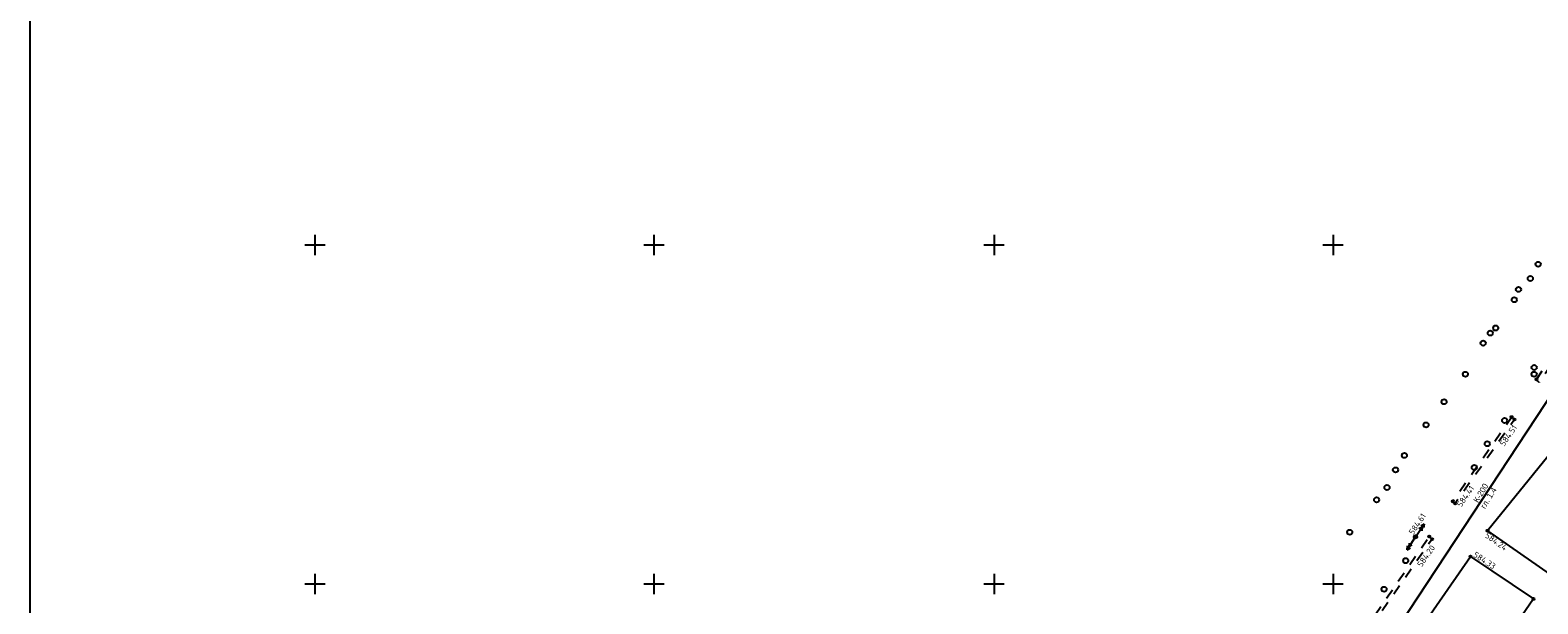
# Model space of a CAD drawing. Header units: metres. Extents: x 548732 to 549770, y 4592490 to 4594056.
# Tile 46 of 61: x 549108 to 549331, y 4593468 to 4593552. Entities that reach past the tile are written whole.
import ezdxf

# ---------------------------------------------------------------- set-up
doc = ezdxf.new("R2010")
doc.units = ezdxf.units.M
doc.header["$PDMODE"] = 32
doc.header["$PDSIZE"] = 0.3
doc.linetypes.add('Д_ТРОТ_ТРУБА', pattern=[3, 1.5, -1.5])
for name, color, linetype in [('(001) Сетка', 92, 'Continuous'), ('(002) Рамка', 7, 'Continuous'), ('(003) Пункты', 7, 'Continuous'), ('(007) Здания', 7, 'Continuous'), ('(017) Канализация', 32, 'KANALIS_K_1'), ('(022) Возд. Линии', 7, 'Continuous'), ('(025) Дорога', 7, 'Continuous'), ('(038) Деревья', 7, 'Continuous')]:
    doc.layers.add(name, color=color, linetype=linetype)
doc.styles.add('D-431', font='d431.ttf')
doc.styles.get("Standard").update_dxf_attribs({"font": 'simplex.shx'})
doc.linetypes.add('KANALIS_K', pattern='A,1,["<",Standard,S=1.8,R=0,X=-0.9,Y=-0.9],3,-1,["К",Standard,S=1.8,R=0,X=-0.9,Y=-0.9],-1,10', length=16)
doc.linetypes.add('KANALIS_K_1', pattern='A,1,[">",Standard,S=1.8,R=0,X=-0.9,Y=-0.9],3,-1,["К",Standard,S=1.8,R=0,X=-0.9,Y=-0.9],-1,10', length=16)

# ---------------------------------------------------------------- blocks, each defined once
blk = doc.blocks.new('d')
at = {"layer": '(038) Деревья'}
blk.add_ellipse((0, 0), major_axis=(0.265, 0.265), ratio=1, start_param=5.497787, end_param=11.780972, dxfattribs=at)
blk = doc.blocks.new('strela1')
at = {"layer": '(022) Возд. Линии'}
for p, q in [((-2, 0), (-1.5, 0.25)), ((0, 0), (-2, 0)), ((-2, 0), (-1.5, -0.25)), ((-1.5, 0), (-1, 0.25)), ((-1.5, 0), (-1, -0.25))]:
    blk.add_line(p, q, dxfattribs=at)
blk = doc.blocks.new('strela2')
at = {"layer": '(022) Возд. Линии'}
for p, q in [((0, 0), (2, 0)), ((1.5, 0), (1, 0.25)), ((1.5, 0), (1, -0.25)), ((2, 0), (1.5, 0.25)), ((2, 0), (1.5, -0.25))]:
    blk.add_line(p, q, dxfattribs=at)
blk = doc.blocks.new('STOLB')
at = {"layer": '(022) Возд. Линии'}
blk.add_circle((0, 0), 0.25, dxfattribs=at)

msp = doc.modelspace()

# ---------------------------------------------------------------- linework, layer by layer
at = {"layer": '(001) Сетка'}
for p, q in [((549148.7, 4593520.5), (549151.7, 4593520.5)), ((549150.2, 4593522), (549150.2, 4593519)), ((549198.7, 4593520.5), (549201.7, 4593520.5)), ((549200.2, 4593522), (549200.2, 4593519)), ((549248.85, 4593520.5), (549251.85, 4593520.5)), ((549250.35, 4593522), (549250.35, 4593519)), ((549298.85, 4593520.5), (549301.85, 4593520.5)), ((549300.35, 4593522), (549300.35, 4593519)), ((549150.2, 4593472), (549150.2, 4593469)), ((549200.2, 4593472), (549200.2, 4593469)), ((549250.35, 4593472), (549250.35, 4593469)), ((549300.35, 4593472), (549300.35, 4593469)), ((549148.7, 4593470.5), (549151.7, 4593470.5)), ((549198.7, 4593470.5), (549201.7, 4593470.5)), ((549248.85, 4593470.5), (549251.85, 4593470.5)), ((549298.85, 4593470.5), (549301.85, 4593470.5))]:
    msp.add_line(p, q, dxfattribs=at)
at = {"layer": '(002) Рамка'}
msp.add_lwpolyline([(549108.19, 4593715.53), (549698.54, 4593715.53), (549698.54, 4593375.02), (549108.19, 4593375.02)], close=True, dxfattribs=at)
at = {"layer": '(003) Пункты', "color": 7}
for p in [(549330.36, 4593500.68, 584.72), (549326.69, 4593495.12, 584.47), (549327.1, 4593494.75, 584.51), (549318.01, 4593482.69, 584.42), (549318.36, 4593482.37, 584.41), (549323.15, 4593478.36, 584.24), (549312.51, 4593477.47, 584.61), (549314.55, 4593477.5, 584.27), (549314.98, 4593477.12, 584.2), (549320.62, 4593474.57, 584.33), (549329.93, 4593468.29, 584.41)]:
    msp.add_point(p, dxfattribs=at)
at = {"layer": '(007) Здания'}
for p, q in [((549333.3, 4593490.85), (549323.15, 4593478.36)), ((549323.15, 4593478.36), (549365.81, 4593448.4)), ((549296.79, 4593440.33), (549320.62, 4593474.57)), ((549329.93, 4593468.29), (549306.4, 4593434.38))]:
    msp.add_line(p, q, dxfattribs=at)
msp.add_lwpolyline([(549320.62, 4593474.57), (549329.93, 4593468.29)], dxfattribs=at)
at = {"layer": '(017) Канализация', "linetype": 'KANALIS_K'}
msp.add_line((549336.78, 4593504.93), (549290.84, 4593435.1), dxfattribs=at)
at = {"layer": '(025) Дорога', "linetype": 'Д_ТРОТ_ТРУБА', "flags": 128}
for points in [[(549330.36, 4593500.68), (549347.19, 4593525.18), (549347.55, 4593524.95), (549330.75, 4593500.22)], [(549326.69, 4593495.12), (549327.1, 4593494.75), (549318.36, 4593482.37), (549318.01, 4593482.69)], [(549314.55, 4593477.5), (549314.98, 4593477.12), (549304.43, 4593462.01), (549303.99, 4593462.29)]]:
    msp.add_lwpolyline(points, close=True, dxfattribs=at)

# ---------------------------------------------------------------- block references
at = {"layer": '(022) Возд. Линии'}
for name, p, rotation in [('strela2', (549312.65, 4593477.67, 584.61), 55.19180821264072), ('strela1', (549312.37, 4593477.25, 584.61), 57.67053050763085), ('STOLB', (549312.51, 4593477.47, 584.61), 51.00522516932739)]:
    msp.add_blockref(name, p, dxfattribs=dict(at, rotation=rotation))
at = {"layer": '(038) Деревья', "linetype": 'Continuous'}
for p in [(549329.45, 4593515.55), (549330.61, 4593517.65), (549327.7, 4593513.94), (549327.08, 4593512.42), (549323.54, 4593507.51), (549324.35, 4593508.25), (549322.49, 4593506.02), (549330.02, 4593502.43), (549319.88, 4593501.43), (549330.01, 4593501.42), (549316.72, 4593497.37), (549314.07, 4593493.95), (549325.65, 4593494.61), (549323.09, 4593491.18), (549310.88, 4593489.47), (549309.57, 4593487.32), (549321.19, 4593487.7), (549308.31, 4593484.73), (549306.77, 4593482.91), (549302.81, 4593478.12), (549311.08, 4593473.94), (549307.88, 4593469.72)]:
    msp.add_blockref('d', p, dxfattribs=at)

# ---------------------------------------------------------------- texts
at = {"layer": '(003) Пункты', "color": 7}
for s, rotation, p in [('584.51', 55.5428, (549325.6, 4593490.73, 584.51)), ('584.41', 55.0414, (549319.26, 4593481.76, 584.41)), ('584.61', 55.8156, (549312.18, 4593477.68, 584.61)), ('584.20', 55.062, (549313.42, 4593472.92, 584.2)), ('584.24', 324.9181, (549322.68, 4593477.45, 584.24)), ('584.33', 327.1294, (549320.94, 4593474.59, 584.33))]:
    msp.add_text(s, height=0.88, rotation=rotation, dxfattribs=at).set_placement(p)
at = {"layer": '(017) Канализация', "color": 0, "linetype": 'Continuous', "style": 'D-431'}
for s, p in [('К-200', (549321.74, 4593482.4)), ('гл. 1.4', (549322.78, 4593481.51))]:
    msp.add_text(s, height=0.875, rotation=58.9705, dxfattribs=at).set_placement(p)

doc.saveas('drawing.dxf')
